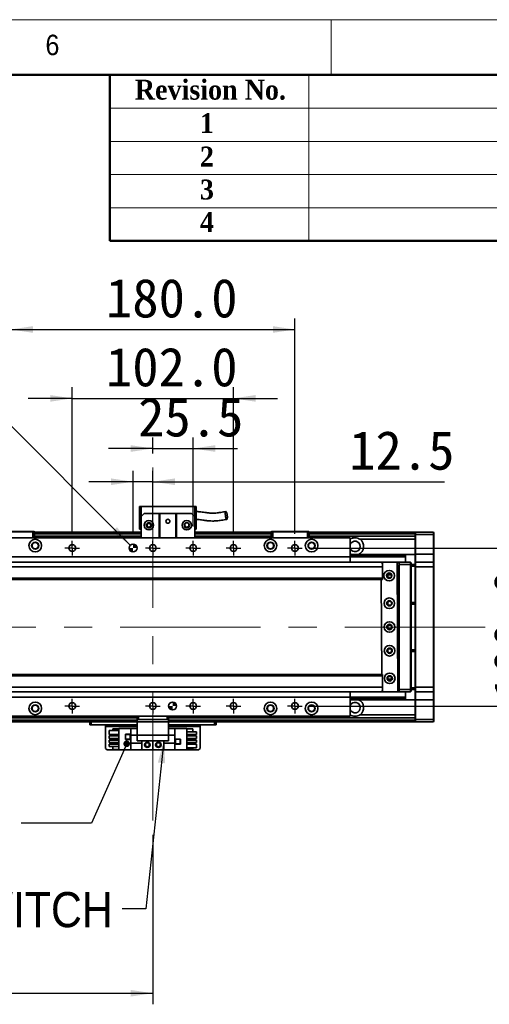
# Model space of a CAD drawing. Header units: millimetres. Extents: x 35 to 2905, y 35 to 2044.
# Tile 9 of 10: x 1973 to 2270, y 1421 to 2044. Entities that reach past the tile are written whole.
import ezdxf

# ---------------------------------------------------------------- set-up
doc = ezdxf.new("R2010")
doc.units = ezdxf.units.MM
doc.header["$LTSCALE"] = 7
doc.linetypes.add('CENTERX2', pattern=[20.32, 12.7, -2.54, 2.54, -2.54])
doc.layers.add('黑色实线', color=7, linetype='Continuous')
doc.styles.add('SLDTEXTSTYLE0', font='Gothic.ttf', dxfattribs={"width": 0.913, "bigfont": 'bigfont'})
doc.styles.add('SLDTEXTSTYLE1', font='Gothic.ttf', dxfattribs={"width": 0.913})
doc.styles.add('SLDTEXTSTYLE2', font='timesbd.ttf', dxfattribs={"width": 0.933})
doc.styles.add('SLDTEXTSTYLE8', font='txt')
doc.dimstyles.new('SLDDIMSTYLE0', dxfattribs={"dimtxt": 24.5, "dimasz": 14, "dimexe": 0, "dimexo": 0.0625, "dimgap": 6.125, "dimtad": 2, "dimdec": 1, "dimrnd": 1e-09, "dimzin": 4, "dimdsep": 46, "dimtxsty": 'SLDTEXTSTYLE8', "dimsah": 1, "dimcen": 0.09, "dimadec": 0, "dimazin": 1, "dimtfac": 1, "dimtdec": 1, "dimtmove": 0, "dimatfit": 0, "dimfxl": 0, "dimfrac": 2, "dimtolj": 1, "dimtzin": 12, "dimarcsym": 0})
doc.dimstyles.new('SLDDIMSTYLE1', dxfattribs={"dimtxt": 24.5, "dimasz": 14, "dimexe": 0, "dimexo": 0.0625, "dimgap": 6.125, "dimtad": 2, "dimdec": 1, "dimrnd": 1e-09, "dimzin": 12, "dimdsep": 46, "dimtxsty": 'SLDTEXTSTYLE8', "dimsah": 1, "dimcen": 0.09, "dimadec": 0, "dimazin": 3, "dimtfac": 1, "dimtdec": 1, "dimtmove": 0, "dimatfit": 0, "dimfxl": 0, "dimfrac": 2, "dimtolj": 1, "dimtzin": 12, "dimarcsym": 0})
doc.dimstyles.new('SLDDIMSTYLE2', dxfattribs={"dimtxt": 0.18, "dimasz": 14, "dimexe": 0, "dimexo": 0.0625, "dimgap": 0, "dimtad": 0, "dimtih": 1, "dimtoh": 1, "dimdec": 0, "dimrnd": 1e-09, "dimzin": 0, "dimdsep": 46, "dimtxsty": 'Standard', "dimsah": 1, "dimcen": 0.09, "dimadec": 0, "dimazin": 0, "dimtfac": 14, "dimtdec": 0, "dimtofl": 0, "dimtmove": 0, "dimatfit": 3, "dimfxl": 0, "dimfrac": 2, "dimtolj": 1, "dimtzin": 0, "dimarcsym": 0})
doc.dimstyles.new('SLDDIMSTYLE3', dxfattribs={"dimtxt": 24.5, "dimasz": 14, "dimexe": 0, "dimexo": 0.0625, "dimgap": 6.125, "dimtad": 2, "dimdec": 1, "dimrnd": 1e-09, "dimzin": 4, "dimdsep": 46, "dimtxsty": 'SLDTEXTSTYLE8', "dimsah": 1, "dimcen": 0.09, "dimadec": 0, "dimazin": 1, "dimtfac": 1, "dimtdec": 1, "dimtofl": 0, "dimtmove": 0, "dimatfit": 3, "dimfxl": 0, "dimfrac": 2, "dimtolj": 1, "dimtzin": 12, "dimarcsym": 0})
doc.dimstyles.new('SLDDIMSTYLE4', dxfattribs={"dimtxt": 24.5, "dimasz": 14, "dimexe": 0, "dimexo": 0.0625, "dimgap": 6.125, "dimtad": 0, "dimtih": 1, "dimtoh": 1, "dimdec": 1, "dimrnd": 1e-09, "dimzin": 4, "dimdsep": 46, "dimtxsty": 'SLDTEXTSTYLE8', "dimsah": 1, "dimcen": 0, "dimadec": 0, "dimazin": 1, "dimtfac": 1, "dimtdec": 1, "dimtofl": 0, "dimtmove": 0, "dimatfit": 3, "dimfxl": 0, "dimfrac": 2, "dimtolj": 1, "dimtzin": 12, "dimarcsym": 0})
doc.dimstyles.new('SLDDIMSTYLE6', dxfattribs={"dimtxt": 0.18, "dimasz": 4.2, "dimexe": 0, "dimexo": 0.0625, "dimgap": 0, "dimtad": 0, "dimtih": 1, "dimtoh": 1, "dimdec": 0, "dimrnd": 1e-09, "dimzin": 0, "dimdsep": 46, "dimtxsty": 'Standard', "dimblk1": 'DOT', "dimblk2": 'DOT', "dimsah": 1, "dimcen": 0.09, "dimadec": 0, "dimazin": 0, "dimtfac": 4.2, "dimtdec": 0, "dimtofl": 0, "dimtmove": 0, "dimatfit": 3, "dimldrblk": 'DOT', "dimfxl": 0, "dimfrac": 2, "dimtolj": 1, "dimtzin": 0, "dimarcsym": 0})

# ---------------------------------------------------------------- blocks, each defined once
blk = doc.blocks.new('_D_7')
at = {"layer": '黑色实线'}
for p, q in [((2006.16, 1718.51), (2006.16, 1811.32)), ((2108.16, 1718.51), (2108.16, 1811.32)), ((2006.16, 1804.32), (1978.16, 1804.32)), ((2006.16, 1804.32), (2108.16, 1804.32)), ((2108.16, 1804.32), (2136.16, 1804.32))]:
    blk.add_line(p, q, dxfattribs=at)
for points in [[(2006.16, 1804.32), (1992.16, 1806.42), (1992.16, 1802.22)], [(2108.16, 1804.32), (2122.16, 1802.22), (2122.16, 1806.42)]]:
    blk.add_solid(points, dxfattribs=at)
at = {"layer": '黑色实线', "insert": (2027.47, 1836.46), "char_height": 24.5, "attachment_point": 1, "style": 'SLDTEXTSTYLE8'}
blk.add_mtext('102.0', dxfattribs=at)
blk = doc.blocks.new('_D_8')
at = {"layer": '黑色实线'}
for p, q in [((1967.16, 1718.51), (1967.16, 1854.92)), ((2147.16, 1718.51), (2147.16, 1854.92)), ((1967.16, 1847.92), (2147.16, 1847.92))]:
    blk.add_line(p, q, dxfattribs=at)
for points in [[(1967.16, 1847.92), (1981.16, 1845.82), (1981.16, 1850.02)], [(2147.16, 1847.92), (2133.16, 1850.02), (2133.16, 1845.82)]]:
    blk.add_solid(points, dxfattribs=at)
at = {"layer": '黑色实线', "insert": (2027.47, 1880.06), "char_height": 24.5, "attachment_point": 1, "style": 'SLDTEXTSTYLE8'}
blk.add_mtext('180.0', dxfattribs=at)
blk = doc.blocks.new('_D_9')
at = {"layer": '黑色实线'}
for p, q in [((2305.16, 1709.62), (2305.16, 1737.62)), ((2156.05, 1709.62), (2312.16, 1709.62)), ((2305.16, 1709.62), (2305.16, 1609.62)), ((2156.05, 1609.62), (2312.16, 1609.62)), ((2305.16, 1609.62), (2305.16, 1581.62))]:
    blk.add_line(p, q, dxfattribs=at)
for points in [[(2305.16, 1709.62), (2307.26, 1723.62), (2303.06, 1723.62)], [(2305.16, 1609.62), (2303.06, 1595.62), (2307.26, 1595.62)]]:
    blk.add_solid(points, dxfattribs=at)
at = {"layer": '黑色实线', "insert": (2273.01, 1612.96), "char_height": 24.5, "attachment_point": 1, "rotation": 90, "style": 'SLDTEXTSTYLE8'}
blk.add_mtext('100.0', dxfattribs=at)
blk = doc.blocks.new('SW_SYMBOL_HOLE_DEPTH')
at = {"layer": '黑色实线', "color": 0}
for p, q in [((0, 6125), (5600, 6125)), ((2800, 6125), (2800, 525)), ((700, 3885), (2800, 525)), ((4900, 3885), (2800, 525))]:
    blk.add_line(p, q, dxfattribs=at)
blk = doc.blocks.new('_D_10')
at = {"layer": '黑色实线'}
for p, q in [((1949.96, 1804.32), (1921.96, 1804.32)), ((2042.89, 1711.39), (1949.96, 1804.32))]:
    blk.add_line(p, q, dxfattribs=at)
blk.add_solid([(2042.89, 1711.39), (2034.47, 1722.77), (2031.5, 1719.8)], dxfattribs=at)
at = {"layer": '黑色实线', "xscale": 0.004592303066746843, "yscale": 0.004592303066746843, "zscale": 0.004592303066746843}
blk.add_blockref('SW_SYMBOL_HOLE_DEPTH', (1843.42, 1788), dxfattribs=at)
at = {"layer": '黑色实线', "char_height": 24.5, "attachment_point": 1, "style": 'SLDTEXTSTYLE8'}
for s, insert in [('2×', (1681.78, 1816.56)), ('%%c', (1721.86, 1816.32)), ('5.0', (1759.71, 1816.56)), ('H7', (1802.38, 1816.56)), ('7.0', (1879.28, 1816.56))]:
    blk.add_mtext(s, dxfattribs=dict(at, insert=insert))
blk = doc.blocks.new('_D_11')
at = {"layer": '黑色实线'}
for p, q in [((2057.16, 1769.46), (2057.16, 1779.59)), ((2082.66, 1723.15), (2082.66, 1779.59)), ((2057.16, 1772.59), (2029.16, 1772.59)), ((2057.16, 1772.59), (2082.66, 1772.59)), ((2082.66, 1772.59), (2110.66, 1772.59))]:
    blk.add_line(p, q, dxfattribs=at)
for points in [[(2057.16, 1772.59), (2043.16, 1774.69), (2043.16, 1770.49)], [(2082.66, 1772.59), (2096.66, 1770.49), (2096.66, 1774.69)]]:
    blk.add_solid(points, dxfattribs=at)
at = {"layer": '黑色实线', "insert": (2047.84, 1804.74), "char_height": 24.5, "attachment_point": 1, "style": 'SLDTEXTSTYLE8'}
blk.add_mtext('25.5', dxfattribs=at)
blk = doc.blocks.new('_D_12')
at = {"layer": '黑色实线'}
for p, q in [((2044.66, 1718.51), (2044.66, 1758.56)), ((2057.16, 1723.15), (2057.16, 1758.56)), ((2044.66, 1751.56), (2016.66, 1751.56)), ((2057.16, 1751.56), (2044.66, 1751.56)), ((2057.16, 1751.56), (2241.85, 1751.56))]:
    blk.add_line(p, q, dxfattribs=at)
for points in [[(2044.66, 1751.56), (2030.66, 1753.66), (2030.66, 1749.46)], [(2057.16, 1751.56), (2071.16, 1749.46), (2071.16, 1753.66)]]:
    blk.add_solid(points, dxfattribs=at)
at = {"layer": '黑色实线', "insert": (2181.49, 1783.7), "char_height": 24.5, "attachment_point": 1, "style": 'SLDTEXTSTYLE8'}
blk.add_mtext('12.5', dxfattribs=at)
blk = doc.blocks.new('_D_20')
at = {"layer": '黑色实线'}
for p, q in [((2057.16, 1528.16), (2057.16, 1420.82)), ((377.16, 1524.31), (377.16, 1420.82)), ((377.16, 1427.82), (2057.16, 1427.82))]:
    blk.add_line(p, q, dxfattribs=at)
for points in [[(377.16, 1427.82), (391.16, 1425.72), (391.16, 1429.92)], [(2057.16, 1427.82), (2043.16, 1429.92), (2043.16, 1425.72)]]:
    blk.add_solid(points, dxfattribs=at)
at = {"layer": '黑色实线', "insert": (1160.5, 1459.96), "char_height": 24.5, "attachment_point": 1, "style": 'SLDTEXTSTYLE8'}
blk.add_mtext('1680.0', dxfattribs=at)
blk = doc.blocks.new('_DOT')
at = {"color": 0, "linetype": 'ByBlock', "lineweight": -2}
blk.add_line((-0.5, 0), (-1, 0), dxfattribs=at)
at = {"color": 0, "linetype": 'ByBlock', "const_width": 0.5}
blk.add_lwpolyline([(-0.25, 0, 1), (0.25, 0, 1)], format="xyb", close=True, dxfattribs=at)
blk = doc.blocks.new('SW_NOTE_6')
at = {"layer": '黑色实线', "color": 0, "char_height": 22.225, "attachment_point": 2}
for s, insert, style in [('光电负限位', (-170.37, 39.87), 'SLDTEXTSTYLE0'), ('NEGATIVE LIMIT SWITCH', (-170.16, 10.65), 'SLDTEXTSTYLE1')]:
    blk.add_mtext(s, dxfattribs=dict(at, insert=insert, style=style))
blk = doc.blocks.new('SW_CENTERMARKSYMBOL_1')
at = {"layer": '黑色实线', "color": 0}
for p, q in [((-2.54, 0), (-4.64, 0)), ((0, 0), (-2.54, 0)), ((0, 2.54), (0, 4.64)), ((0, 0), (0, 2.54)), ((0, 0), (0, -2.54)), ((0, 0), (2.54, 0)), ((2.54, 0), (4.64, 0)), ((0, -2.54), (0, -4.64))]:
    blk.add_line(p, q, dxfattribs=at)
blk = doc.blocks.new('SW_CENTERMARKSYMBOL_2')
at = {"layer": '黑色实线', "color": 0}
for p, q in [((-2.54, 0), (-4.64, 0)), ((0, 0), (-2.54, 0)), ((0, 2.54), (0, 4.64)), ((0, 0), (0, 2.54)), ((0, 0), (0, -2.54)), ((0, 0), (2.54, 0)), ((2.54, 0), (4.64, 0)), ((0, -2.54), (0, -4.64))]:
    blk.add_line(p, q, dxfattribs=at)
blk = doc.blocks.new('SW_CENTERMARKSYMBOL_3')
at = {"layer": '黑色实线', "color": 0}
for p, q in [((-2.54, 0), (-4.64, 0)), ((0, 0), (-2.54, 0)), ((0, 2.54), (0, 4.64)), ((0, 0), (0, 2.54)), ((0, 0), (0, -2.54)), ((0, 0), (2.54, 0)), ((2.54, 0), (4.64, 0)), ((0, -2.54), (0, -4.64))]:
    blk.add_line(p, q, dxfattribs=at)
blk = doc.blocks.new('SW_CENTERMARKSYMBOL_4')
at = {"layer": '黑色实线', "color": 0}
for p, q in [((-2.54, 0), (-4.64, 0)), ((0, 0), (-2.54, 0)), ((0, 2.54), (0, 4.64)), ((0, 0), (0, 2.54)), ((0, 0), (0, -2.54)), ((0, 0), (2.54, 0)), ((2.54, 0), (4.64, 0)), ((0, -2.54), (0, -4.64))]:
    blk.add_line(p, q, dxfattribs=at)
blk = doc.blocks.new('SW_CENTERMARKSYMBOL_5')
at = {"layer": '黑色实线', "color": 0}
for p, q in [((-2.54, 0), (-4.64, 0)), ((0, 0), (-2.54, 0)), ((0, 2.54), (0, 4.64)), ((0, 0), (0, 2.54)), ((0, 0), (0, -2.54)), ((0, 0), (2.54, 0)), ((2.54, 0), (4.64, 0)), ((0, -2.54), (0, -4.64))]:
    blk.add_line(p, q, dxfattribs=at)
blk = doc.blocks.new('SW_CENTERMARKSYMBOL_6')
at = {"layer": '黑色实线', "color": 0}
for p, q in [((-2.54, 0), (-4.64, 0)), ((0, 0), (-2.54, 0)), ((0, 2.54), (0, 4.64)), ((0, 0), (0, 2.54)), ((0, 0), (0, -2.54)), ((0, 0), (2.54, 0)), ((2.54, 0), (4.64, 0)), ((0, -2.54), (0, -4.64))]:
    blk.add_line(p, q, dxfattribs=at)
blk = doc.blocks.new('SW_CENTERMARKSYMBOL_7')
at = {"layer": '黑色实线', "color": 0}
for p, q in [((-2.54, 0), (-4.64, 0)), ((0, 0), (-2.54, 0)), ((0, 2.54), (0, 4.64)), ((0, 0), (0, 2.54)), ((0, 0), (0, -2.54)), ((0, 0), (2.54, 0)), ((2.54, 0), (4.64, 0)), ((0, -2.54), (0, -4.64))]:
    blk.add_line(p, q, dxfattribs=at)
blk = doc.blocks.new('SW_CENTERMARKSYMBOL_8')
at = {"layer": '黑色实线', "color": 0}
for p, q in [((-2.54, 0), (-4.64, 0)), ((0, 0), (-2.54, 0)), ((0, 2.54), (0, 4.64)), ((0, 0), (0, 2.54)), ((0, 0), (0, -2.54)), ((0, 0), (2.54, 0)), ((2.54, 0), (4.64, 0)), ((0, -2.54), (0, -4.64))]:
    blk.add_line(p, q, dxfattribs=at)
blk = doc.blocks.new('SW_CENTERMARKSYMBOL_9')
at = {"layer": '黑色实线', "color": 0}
for p, q in [((-2.54, 0), (-4.64, 0)), ((0, 0), (-2.54, 0)), ((0, 2.54), (0, 4.64)), ((0, 0), (0, 2.54)), ((0, 0), (0, -2.54)), ((0, 0), (2.54, 0)), ((2.54, 0), (4.64, 0)), ((0, -2.54), (0, -4.64))]:
    blk.add_line(p, q, dxfattribs=at)
blk = doc.blocks.new('SW_CENTERMARKSYMBOL_10')
at = {"layer": '黑色实线', "color": 0}
for p, q in [((-2.54, 0), (-4.64, 0)), ((0, 0), (-2.54, 0)), ((0, 2.54), (0, 4.64)), ((0, 0), (0, 2.54)), ((0, 0), (0, -2.54)), ((0, 0), (2.54, 0)), ((2.54, 0), (4.64, 0)), ((0, -2.54), (0, -4.64))]:
    blk.add_line(p, q, dxfattribs=at)
blk = doc.blocks.new('SW_DOWELSYMBOL_0')
at = {"linetype": 'Continuous', "lineweight": 18}
h = blk.add_hatch(color=0, dxfattribs=at)
edge = h.paths.add_edge_path(flags=0)
edge.add_arc((0, 0), 2.5, 180, 270)
edge.add_line((0, -2.5), (0, 0))
edge.add_line((0, 0), (-2.5, 0))
h = blk.add_hatch(color=0, dxfattribs=at)
edge = h.paths.add_edge_path(flags=0)
edge.add_arc((0, 0), 2.5, 0, 90)
edge.add_line((0, 2.5), (0, 0))
edge.add_line((0, 0), (2.5, 0))
at = {"layer": '黑色实线', "color": 0}
blk.add_circle((0, 0), 2.5, dxfattribs=at)
blk = doc.blocks.new('SW_DOWELSYMBOL_1')
at = {"linetype": 'Continuous', "lineweight": 18}
h = blk.add_hatch(color=0, dxfattribs=at)
edge = h.paths.add_edge_path(flags=0)
edge.add_arc((0, 0), 2.5, 180, 270)
edge.add_line((0, -2.5), (0, 0))
edge.add_line((0, 0), (-2.5, 0))
h = blk.add_hatch(color=0, dxfattribs=at)
edge = h.paths.add_edge_path(flags=0)
edge.add_arc((0, 0), 2.5, 0, 90)
edge.add_line((0, 2.5), (0, 0))
edge.add_line((0, 0), (2.5, 0))
at = {"layer": '黑色实线', "color": 0}
blk.add_circle((0, 0), 2.5, dxfattribs=at)

msp = doc.modelspace()

# ---------------------------------------------------------------- linework, layer by layer
at = {"color": 7, "linetype": 'Continuous', "lineweight": 18}
for p, q in [((2905, 2044), (35, 2044)), ((2170, 2044), (2170, 2009)), ((70, 2009), (2870, 2009)), ((2156, 2009), (2156, 1904)), ((2030, 1988), (2870, 1988)), ((2030, 1967), (2870, 1967)), ((2030, 1946), (2870, 1946)), ((2030, 1925), (2870, 1925))]:
    msp.add_line(p, q, dxfattribs=at)
at = {"color": 7, "linetype": 'Continuous', "lineweight": 50}
for p, q in [((2870, 2009), (70, 2009)), ((2030, 2009), (2030, 1904)), ((2870, 1904), (2030, 1904))]:
    msp.add_line(p, q, dxfattribs=at)
at = {"color": 7, "linetype": 'Continuous', "lineweight": 35}
for p, q in [((2048.66, 1735.92), (2049.66, 1735.92)), ((2048.66, 1735.92), (2048.66, 1721.52)), ((2049.66, 1729.52), (2049.66, 1735.92)), ((2049.66, 1735.92), (2083.66, 1735.92)), ((2083.66, 1735.92), (2084.66, 1735.92)), ((2083.66, 1735.92), (2083.66, 1729.52)), ((2084.66, 1721.52), (2084.66, 1735.92)), ((2051.66, 1731.52), (2049.66, 1729.52)), ((2049.66, 1729.52), (2049.66, 1716.12)), ((2051.66, 1731.52), (2061.16, 1731.52)), ((2061.16, 1716.12), (2061.16, 1731.52)), ((2061.16, 1731.52), (2061.66, 1731.52)), ((2061.66, 1731.52), (2061.66, 1716.12)), ((2071.66, 1731.52), (2061.66, 1731.52)), ((2071.66, 1716.12), (2071.66, 1731.52)), ((2071.66, 1731.52), (2072.16, 1731.52)), ((2072.16, 1731.52), (2081.66, 1731.52)), ((2072.16, 1731.52), (2072.16, 1716.12)), ((2083.66, 1729.52), (2081.66, 1731.52)), ((2083.66, 1729.52), (2083.66, 1716.12)), ((1959.28, 1720.12), (1981.03, 1720.12)), ((1981.16, 1719.82), (1981.03, 1720.12)), ((1981.03, 1720.12), (1981.86, 1720.12)), ((1981.86, 1720.12), (1982.16, 1719.82)), ((2048.66, 1721.52), (2049.66, 1721.52)), ((2083.66, 1721.52), (2084.66, 1721.52)), ((2132.16, 1719.82), (2132.46, 1720.12)), ((2132.46, 1720.12), (2133.28, 1720.12)), ((2133.16, 1719.82), (2133.28, 1720.12)), ((2133.28, 1720.12), (2155.03, 1720.12)), ((2155.03, 1720.12), (2155.86, 1720.12)), ((2155.16, 1719.82), (2155.03, 1720.12)), ((2155.86, 1720.12), (2156.16, 1719.82)), ((2182.16, 1716.12), (1932.16, 1716.12)), ((1981.16, 1719.82), (1959.16, 1719.82)), ((1982.16, 1719.82), (1981.16, 1719.82)), ((1981.16, 1716.12), (1981.16, 1719.82)), ((1982.16, 1719.82), (1982.16, 1716.12)), ((2049.66, 1719.62), (1982.16, 1719.62)), ((1982.16, 1719.42), (2049.66, 1719.42)), ((1982.16, 1719.22), (2049.66, 1719.22)), ((2049.66, 1719.12), (1982.16, 1719.12)), ((2049.66, 1717.11), (1982.16, 1717.11)), ((2132.16, 1719.62), (2083.66, 1719.62)), ((2083.66, 1719.42), (2132.16, 1719.42)), ((2083.66, 1719.22), (2132.16, 1719.22)), ((2132.16, 1719.12), (2083.66, 1719.12)), ((2132.16, 1717.11), (2083.66, 1717.11)), ((2132.16, 1716.12), (2132.16, 1719.82)), ((2133.16, 1719.82), (2132.16, 1719.82)), ((2133.16, 1719.82), (2133.16, 1716.12)), ((2155.16, 1719.82), (2133.16, 1719.82)), ((2155.16, 1716.12), (2155.16, 1719.82)), ((2156.16, 1719.82), (2155.16, 1719.82)), ((2156.16, 1719.82), (2156.16, 1716.12)), ((2223.16, 1719.62), (2156.16, 1719.62)), ((2223.16, 1719.12), (2156.16, 1719.12)), ((2223.16, 1717.11), (2156.16, 1717.11)), ((2182.16, 1716.12), (2182.16, 1704.12)), ((2223.16, 1715.11), (2188.32, 1715.11)), ((2223.16, 1719.32), (2223.46, 1719.62)), ((2223.16, 1719.62), (2223.16, 1719.32)), ((2223.16, 1718.12), (2223.16, 1719.32)), ((2223.16, 1718.12), (2223.46, 1718.12)), ((2223.16, 1705.62), (2223.16, 1718.12)), ((2223.46, 1719.62), (2223.46, 1718.12)), ((2223.46, 1719.62), (2234.86, 1719.62)), ((2234.86, 1718.12), (2223.46, 1718.12)), ((2223.46, 1718.12), (2223.46, 1705.62)), ((2234.86, 1718.12), (2234.86, 1719.62)), ((2234.86, 1719.62), (2235.16, 1719.32)), ((2234.86, 1718.12), (2235.16, 1718.12)), ((2234.86, 1705.62), (2234.86, 1718.12)), ((2235.16, 1719.32), (2235.16, 1718.12)), ((2235.16, 1718.12), (2235.16, 1705.62)), ((2182.16, 1704.12), (1932.16, 1704.12)), ((2182.16, 1706.01), (2182.88, 1705.61)), ((2182.16, 1705.61), (2217.16, 1705.61)), ((2182.16, 1705.32), (2217.16, 1705.32)), ((2182.16, 1704.42), (2217.16, 1704.42)), ((2182.16, 1704.13), (2217.16, 1704.13)), ((2182.16, 1704.12), (2182.16, 1700.62)), ((2217.16, 1705.61), (2217.16, 1705.32)), ((2223.16, 1705.61), (2217.16, 1705.61)), ((2217.16, 1705.32), (2217.16, 1704.42)), ((2217.16, 1704.42), (2217.16, 1704.13)), ((2217.16, 1704.13), (2217.16, 1700.62)), ((2223.16, 1705.62), (2223.46, 1705.62)), ((2223.16, 1700.32), (2223.16, 1705.62)), ((2223.46, 1705.62), (2223.46, 1700.62)), ((2223.46, 1705.62), (2234.86, 1705.62)), ((2234.86, 1700.62), (2234.86, 1705.62)), ((2234.86, 1705.62), (2235.16, 1705.62)), ((2235.16, 1705.62), (2235.16, 1700.32)), ((2202.66, 1700.62), (231.66, 1700.62)), ((2202.66, 1697.62), (231.66, 1697.62)), ((2202.26, 1700.59), (2201.76, 1700.09)), ((2201.76, 1700.09), (2201.76, 1699.98)), ((2211.26, 1700.64), (2202.26, 1700.59)), ((2202.66, 1700.62), (2202.66, 1700.59)), ((2202.66, 1699.98), (2202.66, 1697.62)), ((2202.66, 1697.62), (2202.66, 1690.62)), ((2202.96, 1700.62), (2202.93, 1700.6)), ((2202.96, 1700.6), (2202.96, 1700.62)), ((2202.96, 1700.62), (2206.96, 1700.62)), ((2211.76, 1700.14), (2211.26, 1700.64)), ((2211.28, 1700.62), (2213.16, 1700.62)), ((2213.16, 1700.32), (2211.59, 1700.32)), ((2212.2, 1619.15), (2211.76, 1700.14)), ((2212.66, 1698.62), (2211.77, 1698.62)), ((2212.66, 1620.62), (2212.66, 1698.62)), ((2213.16, 1700.62), (2220.36, 1700.62)), ((2213.16, 1699.12), (2213.16, 1700.62)), ((2213.16, 1620.12), (2213.16, 1699.12)), ((2220.36, 1699.12), (2213.16, 1699.12)), ((2220.36, 1699.12), (2220.36, 1700.62)), ((2220.66, 1700.32), (2220.36, 1700.62)), ((2220.36, 1620.12), (2220.36, 1699.12)), ((2220.66, 1699.12), (2220.36, 1699.12)), ((2220.66, 1700.32), (2220.66, 1699.12)), ((2220.66, 1699.12), (2220.66, 1620.12)), ((2220.66, 1699.12), (2223.16, 1699.12)), ((2223.16, 1698.12), (2220.66, 1698.12)), ((2223.46, 1700.62), (2223.16, 1700.32)), ((2223.16, 1697.62), (2223.16, 1700.32)), ((2223.46, 1697.62), (2223.16, 1697.62)), ((2223.16, 1621.62), (2223.16, 1697.62)), ((2223.46, 1700.62), (2223.46, 1697.62)), ((2223.46, 1700.62), (2234.86, 1700.62)), ((2223.46, 1697.62), (2223.46, 1621.62)), ((2234.86, 1697.62), (2223.46, 1697.62)), ((2234.86, 1697.62), (2234.86, 1700.62)), ((2234.86, 1700.62), (2235.16, 1700.32)), ((2234.86, 1621.62), (2234.86, 1697.62)), ((2234.86, 1697.62), (2235.16, 1697.62)), ((2235.16, 1700.32), (2235.16, 1697.62)), ((2235.16, 1697.62), (2235.16, 1621.62)), ((2202.66, 1690.62), (231.66, 1690.62)), ((231.66, 1689.62), (2202.66, 1689.62)), ((2201.82, 1689.62), (2202.14, 1629.62)), ((2202.66, 1690.62), (2202.66, 1689.62)), ((2208.3, 1692.62), (2206.01, 1692.62)), ((2207.16, 1693.72), (2207.45, 1693.69)), ((2207.16, 1676.22), (2207.67, 1676.13)), ((2220.66, 1675.12), (2223.16, 1675.12)), ((2223.16, 1674.12), (2220.66, 1674.12)), ((2220.66, 1645.12), (2223.16, 1645.12)), ((2223.16, 1644.12), (2220.66, 1644.12)), ((2202.66, 1629.62), (231.66, 1629.62)), ((2202.66, 1628.62), (231.66, 1628.62)), ((2202.66, 1629.62), (2202.66, 1628.62)), ((2202.66, 1628.62), (2202.66, 1621.62)), ((2206.01, 1626.62), (2208.3, 1626.62)), ((2202.66, 1621.62), (231.66, 1621.62)), ((2202.66, 1621.62), (2202.66, 1619.26)), ((2212.19, 1620.62), (2212.66, 1620.62)), ((2220.66, 1621.12), (2223.16, 1621.12)), ((2223.46, 1621.62), (2223.16, 1621.62)), ((2223.16, 1618.92), (2223.16, 1621.62)), ((2223.46, 1621.62), (2234.86, 1621.62)), ((2223.46, 1621.62), (2223.46, 1618.62)), ((2234.86, 1621.62), (2235.16, 1621.62)), ((2234.86, 1618.62), (2234.86, 1621.62)), ((2235.16, 1621.62), (2235.16, 1618.92)), ((2202.66, 1618.62), (231.66, 1618.62)), ((2182.16, 1615.12), (1932.16, 1615.12)), ((2182.16, 1618.62), (2182.16, 1615.12)), ((2182.16, 1615.12), (2182.16, 1603.12)), ((2182.16, 1615.11), (2217.16, 1615.11)), ((2182.16, 1614.82), (2217.16, 1614.82)), ((2202.2, 1619.26), (2202.2, 1619.09)), ((2202.2, 1619.09), (2202.7, 1618.59)), ((2202.66, 1618.64), (2202.66, 1618.62)), ((2202.7, 1618.59), (2211.7, 1618.64)), ((2213.16, 1618.62), (2207.18, 1618.62)), ((2211.7, 1618.64), (2212.2, 1619.15)), ((2211.97, 1618.92), (2213.16, 1618.92)), ((2213.16, 1620.12), (2220.36, 1620.12)), ((2213.16, 1618.62), (2213.16, 1620.12)), ((2220.36, 1618.62), (2213.16, 1618.62)), ((2217.16, 1618.62), (2217.16, 1615.11)), ((2217.16, 1615.11), (2217.16, 1614.82)), ((2217.16, 1614.82), (2217.16, 1613.92)), ((2220.66, 1620.12), (2220.36, 1620.12)), ((2220.36, 1618.62), (2220.36, 1620.12)), ((2220.66, 1618.92), (2220.36, 1618.62)), ((2220.66, 1620.12), (2220.66, 1618.92)), ((2223.16, 1620.12), (2220.66, 1620.12)), ((2223.46, 1618.62), (2223.16, 1618.92)), ((2223.16, 1613.62), (2223.16, 1618.92)), ((2234.86, 1618.62), (2223.46, 1618.62)), ((2223.46, 1618.62), (2223.46, 1613.62)), ((2234.86, 1618.62), (2235.16, 1618.92)), ((2234.86, 1613.62), (2234.86, 1618.62)), ((2235.16, 1618.92), (2235.16, 1613.62)), ((2182.16, 1613.92), (2217.16, 1613.92)), ((2182.16, 1613.62), (2217.16, 1613.62)), ((2182.16, 1613.23), (2182.88, 1613.62)), ((2217.16, 1613.92), (2217.16, 1613.62)), ((2223.16, 1613.62), (2217.16, 1613.62)), ((2223.46, 1613.62), (2223.16, 1613.62)), ((2223.16, 1601.12), (2223.16, 1613.62)), ((2223.46, 1613.62), (2234.86, 1613.62)), ((2223.46, 1613.62), (2223.46, 1601.12)), ((2235.16, 1613.62), (2234.86, 1613.62)), ((2234.86, 1601.12), (2234.86, 1613.62)), ((2235.16, 1613.62), (2235.16, 1601.12)), ((2182.16, 1603.12), (1932.16, 1603.12)), ((2047.16, 1602.12), (1963.66, 1602.12)), ((2047.16, 1601.12), (2047.16, 1603.12)), ((2048.16, 1603.12), (2048.16, 1601.12)), ((2066.16, 1601.12), (2066.16, 1603.12)), ((2067.16, 1603.12), (2067.16, 1601.12)), ((2223.16, 1602.12), (2067.16, 1602.12)), ((2223.16, 1604.12), (2188.32, 1604.12)), ((2047.16, 1599.62), (1963.66, 1599.62)), ((2017.16, 1597.62), (2017.16, 1599.62)), ((2018.16, 1597.62), (2017.16, 1597.62)), ((2018.16, 1599.62), (2018.16, 1597.62)), ((2047.16, 1597.62), (2018.16, 1597.62)), ((2027.16, 1597.62), (2027.16, 1596.62)), ((2027.16, 1582.82), (2027.16, 1596.62)), ((2035.66, 1581.82), (2035.66, 1595.42)), ((2035.66, 1595.42), (2043.21, 1595.42)), ((2047.16, 1595.42), (2043.21, 1595.42)), ((2043.21, 1595.42), (2043.21, 1591.12)), ((2048.16, 1601.12), (2047.16, 1601.12)), ((2047.16, 1599.62), (2047.16, 1601.12)), ((2067.16, 1599.62), (2047.16, 1599.62)), ((2047.16, 1599.62), (2047.16, 1591.12)), ((2066.16, 1601.12), (2048.16, 1601.12)), ((2067.16, 1601.12), (2066.16, 1601.12)), ((2067.16, 1601.12), (2067.16, 1599.62)), ((2067.16, 1599.62), (2067.16, 1591.12)), ((2223.16, 1599.62), (2067.16, 1599.62)), ((2096.16, 1597.62), (2067.16, 1597.62)), ((2071.11, 1595.42), (2067.16, 1595.42)), ((2071.11, 1591.12), (2071.11, 1595.42)), ((2078.66, 1595.42), (2071.11, 1595.42)), ((2078.66, 1595.42), (2078.66, 1581.82)), ((2087.16, 1596.62), (2087.16, 1597.62)), ((2087.16, 1596.62), (2087.16, 1582.82)), ((2096.16, 1597.62), (2096.16, 1599.62)), ((2097.16, 1597.62), (2096.16, 1597.62)), ((2097.16, 1599.62), (2097.16, 1597.62)), ((2223.46, 1601.12), (2223.16, 1601.12)), ((2223.16, 1599.92), (2223.16, 1601.12)), ((2223.46, 1599.62), (2223.16, 1599.92)), ((2223.16, 1599.92), (2223.16, 1599.62)), ((2223.46, 1601.12), (2234.86, 1601.12)), ((2223.46, 1601.12), (2223.46, 1599.62)), ((2234.86, 1599.62), (2223.46, 1599.62)), ((2235.16, 1601.12), (2234.86, 1601.12)), ((2234.86, 1599.62), (2234.86, 1601.12)), ((2235.16, 1599.92), (2234.86, 1599.62)), ((2235.16, 1601.12), (2235.16, 1599.92)), ((2029.46, 1591.68), (2029.46, 1594.18)), ((2029.46, 1594.18), (2035.66, 1594.18)), ((2029.46, 1591.68), (2035.66, 1591.68)), ((2029.46, 1590.64), (2035.66, 1590.64)), ((2029.46, 1589.14), (2029.46, 1590.64)), ((2029.46, 1589.14), (2035.66, 1589.14)), ((2031.86, 1594.18), (2031.86, 1595.12)), ((2031.86, 1595.12), (2035.66, 1595.12)), ((2031.86, 1590.64), (2031.86, 1591.68)), ((2031.86, 1588.1), (2031.86, 1589.14)), ((2042.96, 1591.72), (2039.76, 1591.72)), ((2039.76, 1591.72), (2039.76, 1588.52)), ((2039.86, 1591.62), (2039.86, 1588.62)), ((2042.86, 1591.62), (2039.86, 1591.62)), ((2042.86, 1588.62), (2042.86, 1591.62)), ((2042.96, 1588.52), (2042.96, 1591.72)), ((2047.16, 1591.12), (2043.21, 1591.12)), ((2043.21, 1586.12), (2043.21, 1591.12)), ((2047.16, 1591.12), (2067.16, 1591.12)), ((2047.16, 1587.62), (2047.16, 1591.12)), ((2071.11, 1591.12), (2067.16, 1591.12)), ((2067.16, 1591.12), (2067.16, 1587.62)), ((2071.11, 1591.12), (2071.11, 1586.12)), ((2082.46, 1595.12), (2078.66, 1595.12)), ((2084.86, 1593.18), (2078.66, 1593.18)), ((2084.86, 1591.68), (2078.66, 1591.68)), ((2084.86, 1590.64), (2078.66, 1590.64)), ((2084.86, 1589.14), (2078.66, 1589.14)), ((2082.46, 1595.12), (2082.46, 1593.18)), ((2082.46, 1591.68), (2082.46, 1590.64)), ((2082.46, 1589.14), (2082.46, 1588.1)), ((2084.86, 1593.18), (2084.86, 1591.68)), ((2084.86, 1590.64), (2084.86, 1589.14)), ((2029.46, 1586.6), (2029.46, 1588.1)), ((2029.46, 1588.1), (2035.66, 1588.1)), ((2029.46, 1586.6), (2035.66, 1586.6)), ((2029.46, 1584.06), (2029.46, 1585.56)), ((2029.46, 1585.56), (2035.66, 1585.56)), ((2029.46, 1584.06), (2035.66, 1584.06)), ((2031.86, 1585.56), (2031.86, 1586.6)), ((2031.86, 1582.12), (2031.86, 1584.06)), ((2039.76, 1588.52), (2042.96, 1588.52)), ((2039.86, 1588.62), (2042.86, 1588.62)), ((2043.21, 1586.12), (2050.16, 1586.12)), ((2043.21, 1586.12), (2043.21, 1581.82)), ((2067.16, 1587.62), (2047.16, 1587.62)), ((2050.16, 1587.62), (2050.16, 1586.12)), ((2050.16, 1581.82), (2050.16, 1586.12)), ((2057.16, 1587.62), (2057.16, 1581.82)), ((2064.16, 1586.12), (2064.16, 1587.62)), ((2064.16, 1586.12), (2071.11, 1586.12)), ((2064.16, 1586.12), (2064.16, 1581.82)), ((2071.11, 1581.82), (2071.11, 1586.12)), ((2074.56, 1588.72), (2071.36, 1588.72)), ((2071.36, 1588.72), (2071.36, 1585.52)), ((2071.36, 1585.52), (2074.56, 1585.52)), ((2074.46, 1588.62), (2071.46, 1588.62)), ((2071.46, 1588.62), (2071.46, 1585.62)), ((2071.46, 1585.62), (2074.46, 1585.62)), ((2074.46, 1585.62), (2074.46, 1588.62)), ((2074.56, 1585.52), (2074.56, 1588.72)), ((2084.86, 1588.1), (2078.66, 1588.1)), ((2084.86, 1586.6), (2078.66, 1586.6)), ((2084.86, 1585.56), (2078.66, 1585.56)), ((2084.86, 1583.06), (2078.66, 1583.06)), ((2082.46, 1586.6), (2082.46, 1585.56)), ((2082.46, 1583.06), (2082.46, 1582.12)), ((2084.86, 1588.1), (2084.86, 1586.6)), ((2084.86, 1585.56), (2084.86, 1583.06)), ((2027.16, 1582.82), (2028.16, 1581.82)), ((2035.66, 1581.82), (2028.16, 1581.82)), ((2031.86, 1582.12), (2035.66, 1582.12)), ((2035.66, 1581.82), (2043.21, 1581.82)), ((2043.21, 1581.82), (2050.16, 1581.82)), ((2057.16, 1581.82), (2050.16, 1581.82)), ((2057.16, 1581.82), (2064.16, 1581.82)), ((2064.16, 1581.82), (2071.11, 1581.82)), ((2078.66, 1581.82), (2071.11, 1581.82)), ((2082.46, 1582.12), (2078.66, 1582.12)), ((2086.16, 1581.82), (2078.66, 1581.82)), ((2086.16, 1581.82), (2087.16, 1582.82))]:
    msp.add_line(p, q, dxfattribs=at)
at = {"color": 8, "linetype": 'Continuous', "lineweight": 35}
for p, q in [((2049.66, 1718.62), (1982.16, 1718.62)), ((2132.16, 1718.62), (2083.66, 1718.62)), ((2223.16, 1718.62), (2156.16, 1718.62)), ((2047.16, 1600.62), (1963.66, 1600.62)), ((2027.16, 1596.62), (2047.16, 1596.62)), ((2223.16, 1600.62), (2067.16, 1600.62)), ((2067.16, 1596.62), (2087.16, 1596.62))]:
    msp.add_line(p, q, dxfattribs=at)
at = {"color": 7, "linetype": 'Continuous', "lineweight": 35, "flags": 128}
msp.add_lwpolyline([(2207.16, 1661.22), (2207.77, 1661.1), (2208.01, 1660.97)], dxfattribs=at)
at = {"color": 7, "linetype": 'Continuous', "lineweight": 35}
for centre, radius in [((2054.66, 1724.02), 3), ((2066.66, 1726.52), 1.25), ((2078.66, 1724.02), 3), ((2054.66, 1724.02), 1.7), ((2054.66, 1724.02), 1.6), ((2078.66, 1724.02), 1.7), ((2078.66, 1724.02), 1.6), ((1982.66, 1711.12), 4), ((2131.66, 1711.12), 4), ((2157.66, 1711.12), 4), ((1982.66, 1711.12), 2.25), ((1982.66, 1711.12), 2), ((2006.16, 1709.62), 2.1), ((2044.66, 1709.62), 2.5), ((2057.16, 1709.62), 2.1), ((2082.66, 1709.62), 2.1), ((2108.16, 1709.62), 2.1), ((2131.66, 1711.12), 2.25), ((2131.66, 1711.12), 2), ((2147.16, 1709.62), 2.1), ((2157.66, 1711.12), 2.25), ((2157.66, 1711.12), 2), ((2206.81, 1692.12), 3.36), ((2206.81, 1692.12), 1.7), ((2207.16, 1692.12), 1.25), ((2206.9, 1674.62), 3.36), ((2206.9, 1674.62), 1.7), ((2207.16, 1674.62), 1.25), ((2206.98, 1659.62), 3.36), ((2206.98, 1659.62), 1.7), ((2207.16, 1659.62), 1.25), ((2207.06, 1644.62), 3.36), ((2207.06, 1644.62), 1.7), ((2207.16, 1644.62), 1.6), ((2207.16, 1644.62), 1.25), ((2207.16, 1627.12), 3.36), ((2207.16, 1627.12), 1.7), ((2207.16, 1627.12), 1.6), ((2207.16, 1627.12), 1.25), ((1982.66, 1608.11), 4), ((1982.66, 1608.11), 2.25), ((1982.66, 1608.11), 2), ((2006.16, 1609.62), 2.1), ((2057.16, 1609.62), 2.1), ((2069.66, 1609.62), 2.5), ((2082.66, 1609.62), 2.1), ((2108.16, 1609.62), 2.1), ((2131.66, 1608.11), 4), ((2131.66, 1608.11), 2.25), ((2131.66, 1608.11), 2), ((2147.16, 1609.62), 2.1), ((2157.66, 1608.11), 4), ((2157.66, 1608.11), 2.25), ((2157.66, 1608.11), 2), ((2053.66, 1585.12), 1.75), ((2053.66, 1585.12), 1.25), ((2060.66, 1585.12), 1.75), ((2060.66, 1585.12), 1.25)]:
    msp.add_circle(centre, radius, dxfattribs=at)
for centre, radius, start, end in [((2185.16, 1710.62), 3.3, 0, 155.38002), ((2185.16, 1710.62), 5.5, 294.49118, 54.81021), ((2185.16, 1710.62), 3.3, 204.61998, 0), ((2207.16, 1692.12), 1.6, 90, 280.8667), ((2207.16, 1674.62), 1.6, 90, 289.0593), ((2207.16, 1659.62), 1.6, 90, 302.53732), ((2185.16, 1608.62), 3.3, 0, 155.38002), ((2185.16, 1608.62), 3.3, 204.61998, 0), ((2185.16, 1608.62), 5.5, 305.18979, 65.50882)]:
    msp.add_arc(centre, radius, start, end, dxfattribs=at)
for points, knots in [([(2103.4, 1732.67), (2102.35, 1732.5), (2100.53, 1732.21), (2098.15, 1731.84), (2096.34, 1731.7), (2094.76, 1731.67), (2092.99, 1731.75), (2091.13, 1731.97), (2089.24, 1732.26), (2087.72, 1732.48), (2086.3, 1732.62), (2085.35, 1732.67), (2084.8, 1732.65), (2084.66, 1732.64)], [0, 0, 0, 0, 0.172814, 0.301203, 0.394502, 0.462201, 0.5503, 0.670442, 0.754266, 0.853135, 0.912501, 0.977891, 1, 1, 1, 1]), ([(2103.02, 1731.51), (2103.04, 1731.76), (2103.09, 1732.26), (2103.27, 1732.66), (2103.49, 1732.7), (2103.73, 1732.42), (2103.94, 1731.91), (2104.13, 1731.22), (2104.27, 1730.41), (2104.35, 1729.57), (2104.35, 1728.79), (2104.28, 1728.17), (2104.14, 1727.78), (2103.94, 1727.69), (2103.74, 1727.8), (2103.55, 1728.14), (2103.38, 1728.67), (2103.23, 1729.41), (2103.12, 1730.15), (2103.04, 1730.7), (2103.01, 1730.96), (2103, 1731.04), (2103, 1731.06), (2103, 1731.14), (2103, 1731.29), (2103.01, 1731.43), (2103.02, 1731.51)], [0, 0, 0, 0, 0.064818, 0.129779, 0.189734, 0.242617, 0.294412, 0.346244, 0.398725, 0.4522, 0.506602, 0.561453, 0.616052, 0.669771, 0.727068, 0.765378, 0.80369, 0.858908, 0.914228, 0.949555, 0.964001, 0.96485, 0.965759, 0.96871, 0.980528, 1, 1, 1, 1]), ([(2084.66, 1727.63), (2085.02, 1727.65), (2085.91, 1727.69), (2087.28, 1727.51), (2088.7, 1727.31), (2089.98, 1727.11), (2091.08, 1726.97), (2092.03, 1726.86), (2093.27, 1726.75), (2095.1, 1726.68), (2097.7, 1726.77), (2100.7, 1727.19), (2102.84, 1727.54), (2103.97, 1727.73)], [0, 0, 0, 0, 0.056163, 0.135047, 0.209365, 0.275825, 0.332632, 0.378839, 0.421673, 0.522484, 0.656036, 0.818594, 1, 1, 1, 1]), ([(2054.44, 1722.89), (2054.31, 1722.91), (2054.06, 1722.95), (2053.72, 1723.18), (2053.46, 1723.5), (2053.31, 1723.9), (2053.3, 1724.34), (2053.43, 1724.78), (2053.69, 1725.15), (2053.93, 1725.31), (2054.05, 1725.39)], [0, 0, 0, 0, 0.115385, 0.23128, 0.351813, 0.477023, 0.606536, 0.74027, 0.878395, 1, 1, 1, 1]), ([(2054.66, 1722.87), (2054.66, 1722.87), (2054.78, 1722.87), (2055.02, 1722.91), (2055.33, 1723.07), (2055.59, 1723.31), (2055.75, 1723.63), (2055.82, 1723.97), (2055.78, 1724.32), (2055.64, 1724.65), (2055.4, 1724.91), (2055.1, 1725.1), (2054.76, 1725.18), (2054.4, 1725.16), (2054.07, 1725.03), (2053.8, 1724.81), (2053.6, 1724.52), (2053.5, 1724.18), (2053.5, 1723.82), (2053.61, 1723.49), (2053.82, 1723.2), (2054.1, 1722.98), (2054.33, 1722.92), (2054.44, 1722.89)], [0, 0, 0, 0, 0.001741, 0.051652, 0.101573, 0.151472, 0.201385, 0.251304, 0.301218, 0.351135, 0.401034, 0.450947, 0.500876, 0.550779, 0.600689, 0.650615, 0.700519, 0.750437, 0.800347, 0.850254, 0.900161, 0.950076, 1, 1, 1, 1]), ([(2055.26, 1725.39), (2055.39, 1725.3), (2055.66, 1725.12), (2055.92, 1724.69), (2056.03, 1724.22), (2055.97, 1723.75), (2055.76, 1723.34), (2055.43, 1723.05), (2055.11, 1722.92), (2054.92, 1722.89), (2054.87, 1722.89)], [0, 0, 0, 0, 0.140753, 0.288051, 0.430415, 0.567915, 0.700574, 0.828461, 0.95159, 1, 1, 1, 1]), ([(2078.53, 1722.89), (2078.47, 1722.89), (2078.28, 1722.89), (2077.95, 1723.01), (2077.61, 1723.28), (2077.37, 1723.66), (2077.28, 1724.12), (2077.35, 1724.6), (2077.59, 1725.04), (2077.87, 1725.28), (2078.03, 1725.38), (2078.05, 1725.39)], [0, 0, 0, 0, 0.048831, 0.167976, 0.291916, 0.420507, 0.553931, 0.692145, 0.834881, 0.981904, 1, 1, 1, 1]), ([(2078.44, 1722.89), (2078.31, 1722.93), (2078.07, 1723), (2077.79, 1723.24), (2077.62, 1723.48), (2077.52, 1723.75), (2077.5, 1723.96), (2077.51, 1724.09), (2077.51, 1724.12), (2077.51, 1724.12), (2077.51, 1724.13), (2077.51, 1724.13), (2077.51, 1724.13), (2077.51, 1724.13)], [0, 0, 0, 0, 0.236866, 0.441705, 0.614232, 0.754505, 0.938077, 0.982967, 0.989785, 0.995203, 0.997552, 0.999768, 1, 1, 1, 1]), ([(2078.87, 1722.89), (2079.01, 1722.91), (2079.29, 1722.96), (2079.64, 1723.22), (2079.89, 1723.56), (2080.01, 1723.97), (2080, 1724.4), (2079.86, 1724.8), (2079.61, 1725.15), (2079.38, 1725.31), (2079.26, 1725.39)], [0, 0, 0, 0, 0.124845, 0.249844, 0.374882, 0.499873, 0.624854, 0.74984, 0.874828, 1, 1, 1, 1]), ([(2183.8, 1715.95), (2183.8, 1716.09), (2183.81, 1716.39), (2183.73, 1716.74), (2183.53, 1716.97), (2183.19, 1717.07), (2182.76, 1717.11), (2182.24, 1717.11), (2181.69, 1717.11), (2181.19, 1717.09), (2180.81, 1716.99), (2180.6, 1716.77), (2180.51, 1716.47), (2180.51, 1716.21), (2180.51, 1716.08)], [0, 0, 0, 0, 0.079757, 0.166555, 0.25378, 0.331256, 0.410535, 0.497357, 0.588409, 0.67981, 0.768579, 0.849099, 0.925994, 1, 1, 1, 1]), ([(2183.8, 1715.95), (2183.79, 1715.95), (2183.76, 1715.94), (2183.57, 1715.89), (2183.21, 1715.77), (2182.76, 1715.57), (2182.38, 1715.38), (2182.19, 1715.25), (2182.16, 1715.22)], [0, 0, 0, 0, 0.123951, 0.326518, 0.528864, 0.733182, 0.948332, 1, 1, 1, 1]), ([(2188.32, 1715.11), (2187.87, 1715.38), (2186.92, 1715.93), (2185.32, 1716.21), (2184.28, 1716.03), (2183.8, 1715.95)], [0, 0, 0, 0, 0.3356287, 0.6927005, 1, 1, 1, 1]), ([(2182.16, 1604.04), (2182.56, 1603.8), (2183.45, 1603.28), (2185.08, 1603.04), (2186.82, 1603.25), (2187.83, 1603.83), (2188.32, 1604.12)], [0, 0, 0, 0, 0.213473, 0.471521, 0.737443, 1, 1, 1, 1])]:
    msp.add_open_spline(points, degree=3, knots=knots, dxfattribs=at)
at = {"layer": '黑色实线', "linetype": 'CENTERX2', "lineweight": 18}
for p, q in [((2057.16, 1760.57), (2057.16, 1537.05)), ((2267.61, 1659.62), (166.71, 1659.62))]:
    msp.add_line(p, q, dxfattribs=at)

# ---------------------------------------------------------------- block references
at = {"layer": '黑色实线'}
for name, p in [('SW_CENTERMARKSYMBOL_1', (2006.16, 1709.62)), ('SW_CENTERMARKSYMBOL_2', (2057.16, 1709.62)), ('SW_CENTERMARKSYMBOL_3', (2082.66, 1709.62)), ('SW_CENTERMARKSYMBOL_4', (2108.16, 1709.62)), ('SW_CENTERMARKSYMBOL_5', (2147.16, 1709.62)), ('SW_DOWELSYMBOL_0', (2044.66, 1709.62)), ('SW_CENTERMARKSYMBOL_10', (2006.16, 1609.62)), ('SW_CENTERMARKSYMBOL_9', (2057.16, 1609.62)), ('SW_CENTERMARKSYMBOL_8', (2082.66, 1609.62)), ('SW_CENTERMARKSYMBOL_7', (2108.16, 1609.62)), ('SW_CENTERMARKSYMBOL_6', (2147.16, 1609.62)), ('SW_DOWELSYMBOL_1', (2069.66, 1609.62))]:
    msp.add_blockref(name, p, dxfattribs=at)
at = {"layer": '黑色实线', "color": 7}
msp.add_blockref('SW_NOTE_6', (2037.67, 1481.2), dxfattribs=at)

# ---------------------------------------------------------------- texts
at = {"color": 7, "linetype": 'Continuous', "lineweight": 0, "attachment_point": 1}
for s, insert, char_height, style in [('6', (1989.17, 2034.52), 12.96, 'SLDTEXTSTYLE1'), ('Revision No.', (2045.74, 2006.01), 12.6, 'SLDTEXTSTYLE2'), ('1', (2086.96, 1984.85), 12.6, 'SLDTEXTSTYLE2'), ('2', (2086.96, 1963.68), 12.6, 'SLDTEXTSTYLE2'), ('3', (2086.96, 1942.82), 12.6, 'SLDTEXTSTYLE2'), ('4', (2086.96, 1922.31), 12.6, 'SLDTEXTSTYLE2')]:
    msp.add_mtext(s, dxfattribs=dict(at, insert=insert, char_height=char_height, style=style))

# ---------------------------------------------------------------- dimensions: what is measured, and where the dimension line sits
at = {"layer": '黑色实线'}
for base, p1, p2, dimstyle, picture, middle in [((2147.16, 1847.92), (1967.16, 1709.62), (2147.16, 1709.62), 'SLDDIMSTYLE3', '_D_8', (2066.5, 1847.92)), ((2108.16, 1804.32), (2006.16, 1709.62), (2108.16, 1709.62), 'SLDDIMSTYLE0', '_D_7', (2066.5, 1804.32)), ((2082.66, 1772.59), (2057.16, 1760.57), (2082.66, 1714.26), 'SLDDIMSTYLE1', '_D_11', (2078.02, 1772.59)), ((2044.66, 1751.56), (2057.16, 1714.26), (2044.66, 1709.62), 'SLDDIMSTYLE1', '_D_12', (2211.67, 1751.56)), ((2057.16, 1427.82), (377.16, 1533.2), (2057.16, 1537.05), 'SLDDIMSTYLE3', '_D_20', (1208.38, 1427.82))]:
    dim = msp.add_linear_dim(base=base, p1=p1, p2=p2, dimstyle=dimstyle, dxfattribs=at)
    dim.commit()
    dim.dimension.update_dxf_attribs({"geometry": picture, "text_midpoint": middle, "dimtype": 160})
dim = msp.add_diameter_dim_2p(p1=(2046.42, 1707.85), p2=(2042.89, 1711.39), text='2×<>H7{\\fGDT;x}7.0', dimstyle='SLDDIMSTYLE4', dxfattribs=at)
dim.commit()
dim.dimension.update_dxf_attribs({"geometry": '_D_10', "text_midpoint": (1801.87, 1804.32), "dimtype": 163})
dim = msp.add_linear_dim(base=(2305.16, 1609.62), p1=(2147.16, 1709.62), p2=(2147.16, 1609.62), angle=90, dimstyle='SLDDIMSTYLE0', dxfattribs=at)
dim.commit()
dim.dimension.update_dxf_attribs({"geometry": '_D_9', "text_midpoint": (2305.16, 1651.99), "dimtype": 160})

# ---------------------------------------------------------------- leaders
at = {"layer": '黑色实线', "color": 7}
for points, dimstyle in [([(2040.59, 1585.74), (2018.32, 1535.51), (1973.87, 1535.51)], 'SLDDIMSTYLE6'), ([(2064.16, 1587.55), (2052.73, 1481.2), (2037.67, 1481.2)], 'SLDDIMSTYLE2')]:
    msp.add_leader(points, dimstyle=dimstyle, dxfattribs=at)

doc.saveas('drawing.dxf')
